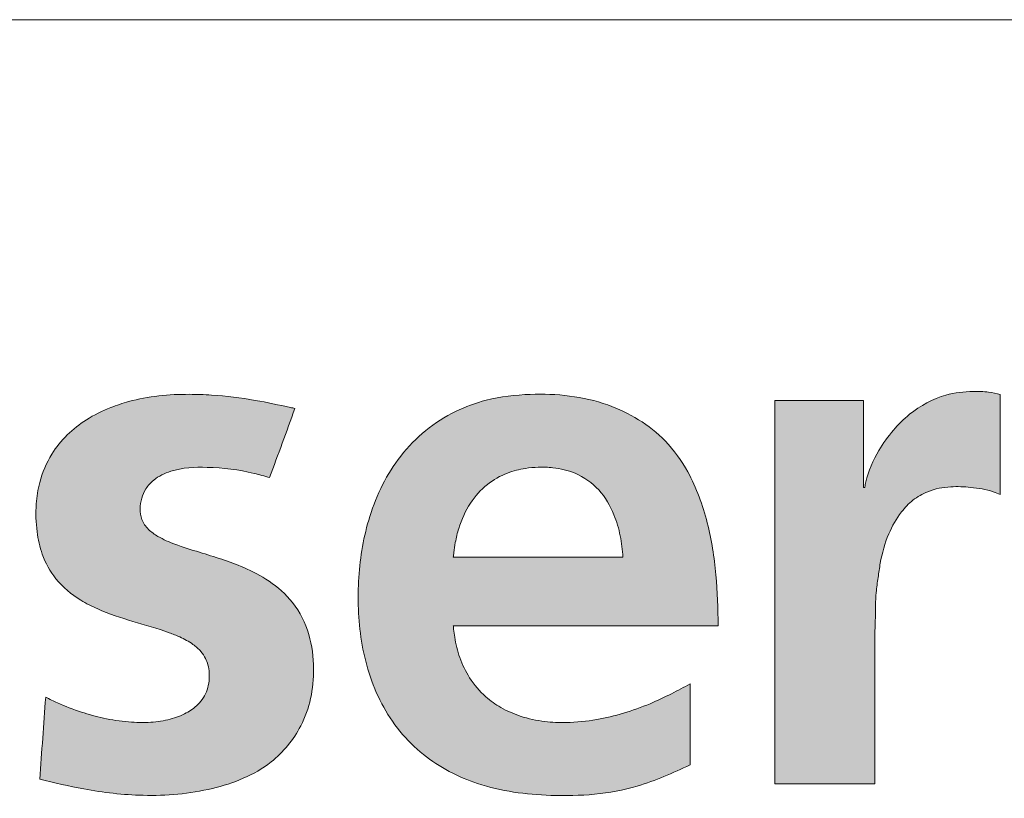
# Model space of a CAD drawing. Header units: millimetres. Extents: x 15 to 592, y 5 to 415.
# Tile 5 of 13: x 417 to 433, y 19 to 32. Entities that reach past the tile are written whole.
import ezdxf

# ---------------------------------------------------------------- set-up
doc = ezdxf.new("R2010")
doc.units = ezdxf.units.MM

# ---------------------------------------------------------------- blocks, each defined once
blk = doc.blocks.new('LOGO_sombreado')
at = {"linetype": 'Continuous'}
h = blk.add_hatch(color=7, dxfattribs=at)
edge = h.paths.add_edge_path(flags=0)
edge.add_spline(control_points=[(13.137, 7.167), (13.385, 7.107), (13.958, 6.969), (14.94, 6.856), (16.033, 6.948), (17.017, 7.329), (17.536, 7.963), (17.739, 8.529), (17.783, 9.059), (17.719, 9.627), (17.455, 10.158), (17.039, 10.522), (16.498, 10.799), (15.95, 10.966), (15.459, 11.117), (15.166, 11.241), (14.968, 11.379), (14.851, 11.544), (14.827, 11.735), (14.852, 11.914), (14.927, 12.086), (15.088, 12.259), (15.44, 12.427), (16.031, 12.453), (16.593, 12.386), (16.937, 12.287), (17.024, 12.262)], knot_values=[2, 2, 2, 2, 2.059912, 2.138972, 2.231529, 2.317091, 2.37896, 2.41776, 2.457291, 2.503214, 2.550983, 2.593172, 2.631209, 2.693415, 2.727668, 2.75244, 2.768008, 2.784005, 2.798244, 2.812447, 2.826168, 2.841745, 2.867174, 2.915736, 2.97856, 3, 3, 3, 3], weights=[1, 1, 1, 1, 1, 1, 1, 1, 1, 1, 1, 1, 1, 1, 1, 1, 1, 1, 1, 1, 1, 1, 1, 1, 1, 1, 1], degree=3, periodic=0)
edge.add_line((17.024, 12.262), (17.451, 13.431))
edge.add_spline(control_points=[(17.451, 13.431), (17.426, 13.436), (17.204, 13.484), (16.739, 13.586), (16.166, 13.656), (15.619, 13.675), (15.148, 13.656), (14.702, 13.572), (14.29, 13.437), (13.932, 13.26), (13.59, 12.994), (13.304, 12.64), (13.133, 12.232), (13.063, 11.783), (13.077, 11.372), (13.17, 10.934), (13.403, 10.512), (13.758, 10.218), (14.206, 9.991), (14.715, 9.826), (15.188, 9.699), (15.527, 9.565), (15.713, 9.465), (15.858, 9.337), (15.94, 9.215), (15.988, 9.093), (16.007, 8.963), (16.003, 8.82), (15.973, 8.677), (15.908, 8.54), (15.794, 8.4), (15.605, 8.267), (15.333, 8.167), (15.001, 8.115), (14.621, 8.128), (14.227, 8.187), (13.825, 8.298), (13.5, 8.424), (13.304, 8.519), (13.238, 8.551)], knot_values=[0, 0, 0, 0, 0.005653, 0.051977, 0.108664, 0.137127, 0.176746, 0.216073, 0.24029, 0.2755, 0.306859, 0.338493, 0.378336, 0.406147, 0.441816, 0.471537, 0.507617, 0.549768, 0.574349, 0.622211, 0.671374, 0.68606, 0.705384, 0.71922, 0.729875, 0.738587, 0.749066, 0.759494, 0.771085, 0.782308, 0.793676, 0.811965, 0.834198, 0.859455, 0.888117, 0.920718, 0.950113, 0.983265, 1, 1, 1, 1], weights=[1, 1, 1, 1, 1, 1, 1, 1, 1, 1, 1, 1, 1, 1, 1, 1, 1, 1, 1, 1, 1, 1, 1, 1, 1, 1, 1, 1, 1, 1, 1, 1, 1, 1, 1, 1, 1, 1, 1, 1], degree=3, periodic=0)
edge.add_line((13.238, 8.551), (13.137, 7.167))
h = blk.add_hatch(color=7, dxfattribs=at)
edge = h.paths.add_edge_path(flags=0)
edge.add_spline(control_points=[(24.607, 9.759), (24.601, 10.047), (24.588, 10.631), (24.448, 11.515), (24.168, 12.294), (23.638, 13.041), (22.71, 13.598), (21.62, 13.711), (20.745, 13.609), (19.957, 13.326), (19.182, 12.69), (18.677, 11.652), (18.495, 10.569), (18.533, 9.483), (18.852, 8.409), (19.558, 7.539), (20.591, 7.007), (21.846, 6.843), (23.097, 6.936), (23.839, 7.273), (24.132, 7.406)], knot_values=[2, 2, 2, 2, 2.046636, 2.094673, 2.144469, 2.179489, 2.241297, 2.312824, 2.353394, 2.38323, 2.447727, 2.509726, 2.566319, 2.624545, 2.684606, 2.744772, 2.800798, 2.868547, 2.948019, 3, 3, 3, 3], weights=[1, 1, 1, 1, 1, 1, 1, 1, 1, 1, 1, 1, 1, 1, 1, 1, 1, 1, 1, 1, 1], degree=3, periodic=0)
edge.add_line((24.132, 7.406), (24.132, 8.777))
edge.add_spline(control_points=[(24.132, 8.777), (24.028, 8.721), (23.807, 8.6), (23.435, 8.427), (23.014, 8.273), (22.54, 8.159), (22.092, 8.115), (21.656, 8.132), (21.279, 8.212), (20.941, 8.36), (20.642, 8.573), (20.397, 8.859), (20.229, 9.21), (20.161, 9.494), (20.136, 9.675), (20.131, 9.74), (20.129, 9.759)], knot_values=[0, 0, 0, 0, 0.070474, 0.150335, 0.244816, 0.33762, 0.440531, 0.512328, 0.597394, 0.66882, 0.731042, 0.815182, 0.890714, 0.961299, 0.988276, 1, 1, 1, 1], weights=[1, 1, 1, 1, 1, 1, 1, 1, 1, 1, 1, 1, 1, 1, 1, 1, 1], degree=3, periodic=0)
edge.add_line((20.129, 9.759), (24.607, 9.759))
edge = h.paths.add_edge_path(flags=0)
edge.add_spline(control_points=[(20.129, 10.916), (20.132, 10.942), (20.14, 11.026), (20.165, 11.19), (20.235, 11.477), (20.391, 11.829), (20.681, 12.156), (21.016, 12.344), (21.316, 12.42), (21.575, 12.442), (21.859, 12.434), (22.229, 12.348), (22.615, 12.076), (22.846, 11.677), (22.962, 11.282), (22.985, 11.037), (22.997, 10.916)], knot_values=[0, 0, 0, 0, 0.017075, 0.053986, 0.106701, 0.206715, 0.298238, 0.38232, 0.449502, 0.495974, 0.549057, 0.631866, 0.736734, 0.842394, 0.921775, 1, 1, 1, 1], weights=[1, 1, 1, 1, 1, 1, 1, 1, 1, 1, 1, 1, 1, 1, 1, 1, 1], degree=3, periodic=0)
edge.add_line((22.997, 10.916), (20.129, 10.916))
h = blk.add_hatch(color=7, dxfattribs=at)
edge = h.paths.add_edge_path(flags=0)
edge.add_line((25.567, 7.09), (27.254, 7.09))
edge.add_line((27.254, 7.09), (27.254, 9.547))
edge.add_spline(control_points=[(27.254, 9.547), (27.258, 9.662), (27.267, 9.919), (27.266, 10.263), (27.311, 10.57), (27.356, 10.905), (27.461, 11.292), (27.664, 11.649), (27.894, 11.893), (28.177, 12.055), (28.519, 12.121), (28.83, 12.104), (29.07, 12.074), (29.238, 12.034), (29.338, 11.991), (29.377, 11.974)], knot_values=[0, 0, 0, 0, 0.085345, 0.191077, 0.254829, 0.315603, 0.442981, 0.549243, 0.618003, 0.689262, 0.788156, 0.871998, 0.919624, 0.967851, 1, 1, 1, 1], weights=[1, 1, 1, 1, 1, 1, 1, 1, 1, 1, 1, 1, 1, 1, 1, 1], degree=3, periodic=0)
edge.add_line((29.377, 11.974), (29.377, 13.667))
edge.add_spline(control_points=[(29.377, 13.667), (29.311, 13.682), (29.161, 13.717), (28.85, 13.724), (28.375, 13.674), (27.909, 13.414), (27.553, 13.061), (27.283, 12.687), (27.131, 12.348), (27.092, 12.128), (27.086, 12.098)], knot_values=[2, 2, 2, 2, 2.065362, 2.149427, 2.299836, 2.523818, 2.648169, 2.783791, 2.970404, 3, 3, 3, 3], weights=[1, 1, 1, 1, 1, 1, 1, 1, 1, 1, 1], degree=3, periodic=0)
edge.add_line((27.086, 12.098), (27.086, 12.097))
edge.add_line((27.086, 12.097), (27.062, 12.097))
edge.add_line((27.062, 12.097), (27.062, 13.567))
edge.add_line((27.062, 13.567), (25.567, 13.567))
edge.add_line((25.567, 13.567), (25.567, 7.09))
at = {"color": 7, "linetype": 'Continuous', "lineweight": 18}
blk.add_line((0, 20), (72.5, 20), dxfattribs=at)
at = {"color": 8, "linetype": 'Continuous', "lineweight": 0}
for points, knots in [([(17.451, 13.431), (17.426, 13.436), (17.204, 13.484), (16.739, 13.586), (16.166, 13.656), (15.619, 13.675), (15.148, 13.656), (14.702, 13.572), (14.29, 13.437), (13.932, 13.26), (13.59, 12.994), (13.304, 12.64), (13.133, 12.232), (13.063, 11.783), (13.077, 11.372), (13.17, 10.934), (13.403, 10.512), (13.758, 10.218), (14.206, 9.991), (14.715, 9.826), (15.188, 9.699), (15.527, 9.565), (15.713, 9.465), (15.858, 9.337), (15.94, 9.215), (15.988, 9.093), (16.007, 8.963), (16.003, 8.82), (15.973, 8.677), (15.908, 8.54), (15.794, 8.4), (15.605, 8.267), (15.333, 8.167), (15.001, 8.115), (14.621, 8.128), (14.227, 8.187), (13.825, 8.298), (13.5, 8.424), (13.304, 8.519), (13.238, 8.551)], [0, 0, 0, 0, 0.005653, 0.051977, 0.108664, 0.137127, 0.176746, 0.216073, 0.24029, 0.2755, 0.306859, 0.338493, 0.378336, 0.406147, 0.441816, 0.471537, 0.507617, 0.549768, 0.574349, 0.622211, 0.671374, 0.68606, 0.705384, 0.71922, 0.729875, 0.738587, 0.749066, 0.759494, 0.771085, 0.782308, 0.793676, 0.811965, 0.834198, 0.859455, 0.888117, 0.920718, 0.950113, 0.983265, 1, 1, 1, 1]), ([(24.607, 9.759), (24.601, 10.047), (24.588, 10.631), (24.448, 11.515), (24.168, 12.294), (23.638, 13.041), (22.71, 13.598), (21.62, 13.711), (20.745, 13.609), (19.957, 13.326), (19.182, 12.69), (18.677, 11.652), (18.495, 10.569), (18.533, 9.483), (18.852, 8.409), (19.558, 7.539), (20.591, 7.007), (21.846, 6.843), (23.097, 6.936), (23.839, 7.273), (24.132, 7.406)], [2, 2, 2, 2, 2.046636, 2.094673, 2.144469, 2.179489, 2.241297, 2.312824, 2.353394, 2.38323, 2.447727, 2.509726, 2.566319, 2.624545, 2.684606, 2.744772, 2.800798, 2.868547, 2.948019, 3, 3, 3, 3]), ([(29.377, 13.667), (29.311, 13.682), (29.161, 13.717), (28.85, 13.724), (28.375, 13.674), (27.909, 13.414), (27.553, 13.061), (27.283, 12.687), (27.131, 12.348), (27.092, 12.128), (27.086, 12.098)], [2, 2, 2, 2, 2.065362, 2.149427, 2.299836, 2.523818, 2.648169, 2.783791, 2.970404, 3, 3, 3, 3]), ([(13.137, 7.167), (13.385, 7.107), (13.958, 6.969), (14.94, 6.856), (16.033, 6.948), (17.017, 7.329), (17.536, 7.963), (17.739, 8.529), (17.783, 9.059), (17.719, 9.627), (17.455, 10.158), (17.039, 10.522), (16.498, 10.799), (15.95, 10.966), (15.459, 11.117), (15.166, 11.241), (14.968, 11.379), (14.851, 11.544), (14.827, 11.735), (14.852, 11.914), (14.927, 12.086), (15.088, 12.259), (15.44, 12.427), (16.031, 12.453), (16.593, 12.386), (16.937, 12.287), (17.024, 12.262)], [2, 2, 2, 2, 2.059912, 2.138972, 2.231529, 2.317091, 2.37896, 2.41776, 2.457291, 2.503214, 2.550983, 2.593172, 2.631209, 2.693415, 2.727668, 2.75244, 2.768008, 2.784005, 2.798244, 2.812447, 2.826168, 2.841745, 2.867174, 2.915736, 2.97856, 3, 3, 3, 3]), ([(20.129, 10.916), (20.132, 10.942), (20.14, 11.026), (20.165, 11.19), (20.235, 11.477), (20.391, 11.829), (20.681, 12.156), (21.016, 12.344), (21.316, 12.42), (21.575, 12.442), (21.859, 12.434), (22.229, 12.348), (22.615, 12.076), (22.846, 11.677), (22.962, 11.282), (22.985, 11.037), (22.997, 10.916)], [0, 0, 0, 0, 0.017075, 0.053986, 0.106701, 0.206715, 0.298238, 0.38232, 0.449502, 0.495974, 0.549057, 0.631866, 0.736734, 0.842394, 0.921775, 1, 1, 1, 1]), ([(27.254, 9.547), (27.258, 9.662), (27.267, 9.919), (27.266, 10.263), (27.311, 10.57), (27.356, 10.905), (27.461, 11.292), (27.664, 11.649), (27.894, 11.893), (28.177, 12.055), (28.519, 12.121), (28.83, 12.104), (29.07, 12.074), (29.238, 12.034), (29.338, 11.991), (29.377, 11.974)], [0, 0, 0, 0, 0.085345, 0.191077, 0.254829, 0.315603, 0.442981, 0.549243, 0.618003, 0.689262, 0.788156, 0.871998, 0.919624, 0.967851, 1, 1, 1, 1]), ([(24.132, 8.777), (24.028, 8.721), (23.807, 8.6), (23.435, 8.427), (23.014, 8.273), (22.54, 8.159), (22.092, 8.115), (21.656, 8.132), (21.279, 8.212), (20.941, 8.36), (20.642, 8.573), (20.397, 8.859), (20.229, 9.21), (20.161, 9.494), (20.136, 9.675), (20.131, 9.74), (20.129, 9.759)], [0, 0, 0, 0, 0.070474, 0.150335, 0.244816, 0.33762, 0.440531, 0.512328, 0.597394, 0.66882, 0.731042, 0.815182, 0.890714, 0.961299, 0.988276, 1, 1, 1, 1])]:
    blk.add_open_spline(points, degree=3, knots=knots, dxfattribs=at)
for points in [[(29.377, 11.974), (29.377, 12.538), (29.377, 13.103), (29.377, 13.667)], [(27.062, 13.567), (26.563, 13.567), (26.065, 13.567), (25.567, 13.567)], [(25.567, 13.567), (25.567, 11.408), (25.567, 9.249), (25.567, 7.09)], [(27.062, 12.097), (27.062, 12.587), (27.062, 13.077), (27.062, 13.567)], [(17.024, 12.262), (17.167, 12.652), (17.309, 13.041), (17.451, 13.431)], [(27.086, 12.097), (27.078, 12.097), (27.07, 12.097), (27.062, 12.097)], [(27.086, 12.098), (27.086, 12.098), (27.086, 12.097), (27.086, 12.097)], [(22.997, 10.916), (22.041, 10.916), (21.085, 10.916), (20.129, 10.916)], [(20.129, 9.759), (21.622, 9.759), (23.115, 9.759), (24.607, 9.759)], [(27.254, 7.09), (27.254, 7.909), (27.254, 8.728), (27.254, 9.547)], [(24.132, 7.406), (24.132, 7.863), (24.132, 8.32), (24.132, 8.777)], [(13.238, 8.551), (13.204, 8.09), (13.171, 7.628), (13.137, 7.167)], [(25.567, 7.09), (26.129, 7.09), (26.692, 7.09), (27.254, 7.09)]]:
    blk.add_open_spline(points, degree=3, dxfattribs=at)

msp = doc.modelspace()

# ---------------------------------------------------------------- block references
at = {"color": 7, "linetype": 'Continuous'}
msp.add_blockref('LOGO_sombreado', (404.0096253, 12.2979639), dxfattribs=at)

doc.saveas('drawing.dxf')
